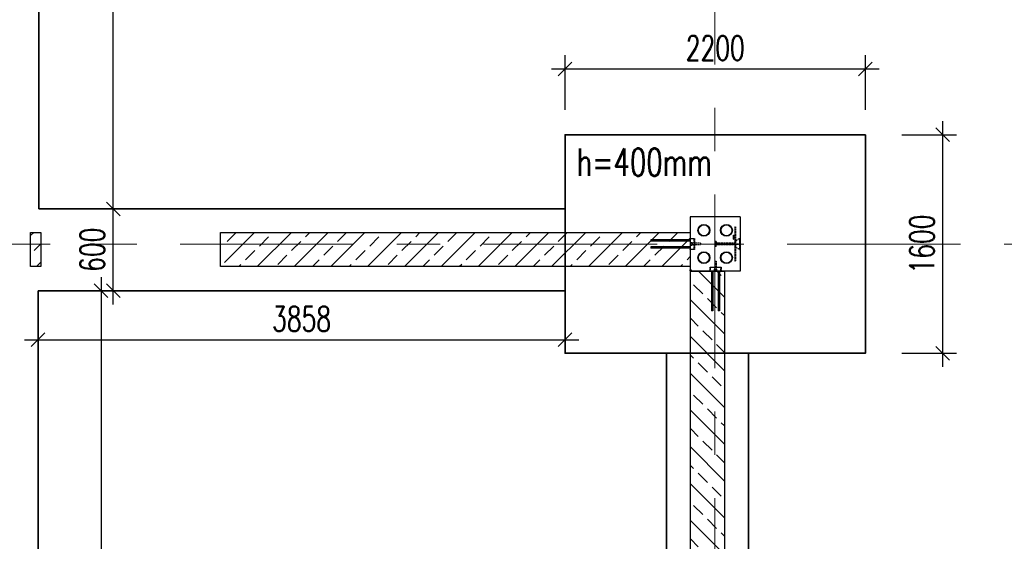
# Model space of a CAD drawing. Header units: millimetres. Extents: x 6071355 to 6728188, y -31956 to 56387.
# Tile 26 of 59: x 6111151 to 6118361, y 25905 to 29726. Entities that reach past the tile are written whole.
import ezdxf

# ---------------------------------------------------------------- set-up
doc = ezdxf.new("R2010")
doc.units = ezdxf.units.MM
doc.header["$MEASUREMENT"] = 0
doc.linetypes.add('DXK_LINE_DOT2', pattern=[3.9198, 1.9599, -1.9599])
doc.linetypes.add('Grid Line', pattern=[2222.5, 1270, -317.5, 317.5, -317.5])
doc.layers.add('A_wymiary', color=7, linetype='Continuous', lineweight=15, true_color=0x848484)
doc.layers.add('BZ_MUR_FUND', color=8, linetype='Continuous')
doc.layers.add('ELEMENTY', color=7, linetype='Continuous')
doc.layers.add('M_ŁAWY', color=3, linetype='Continuous', lineweight=35)
doc.layers.add('Standard 1350-A_01-RZUT PARTERU LUSTRO2_28_Nowe_MODO_A1_osie-1_Nr_pióra__7_Nr_pióra__7_Nr_pióra__7', color=7, linetype='Continuous', lineweight=18)
doc.styles.add('wymiar', font='romans.shx', dxfattribs={"width": 0.7})
doc.dimstyles.new('AB_100mm', dxfattribs={"dimscale": 100, "dimtxt": 1.8, "dimasz": 1, "dimexe": 1, "dimexo": 0, "dimtad": 1, "dimrnd": 1, "dimtxsty": 'wymiar', "dimblk": 'OBLIQUE', "dimcen": 2.5, "dimdle": 1, "dimclrd": 4, "dimclre": 4, "dimclrt": 3, "dimadec": 0, "dimazin": 0, "dimtfac": 1, "dimtix": 1, "dimtmove": 2, "dimatfit": 3, "dimfxl": 3, "dimfxlon": 1, "dimarcsym": 0})

# ---------------------------------------------------------------- blocks, each defined once
blk = doc.blocks.new('Part-86624973-80518 - 1482')
at = {"layer": 'ELEMENTY', "color": 2, "linetype": 'Continuous'}
for p, q in [((28170.1, 6195), (28170.1, 6560)), ((28170.1, 6560), (28570.1, 6560)), ((28570.1, 6195), (28570.1, 6560)), ((28170.1, 6195), (28570.1, 6195))]:
    blk.add_line(p, q, dxfattribs=at)
blk = doc.blocks.new('Part-86624973-80519 - 1482')
at = {"layer": 'ELEMENTY', "color": 1, "linetype": 'DXK_LINE_DOT2'}
for p, q in [((28570.1, 6560), (28560.1, 6560)), ((28560.1, 6560), (28560.1, 6550)), ((28570.1, 6550), (28560.1, 6550)), ((28570.1, 6560), (28570.1, 6550))]:
    blk.add_line(p, q, dxfattribs=at)
blk = doc.blocks.new('Part-86624973-80536 - 1482')
at = {"layer": 'ELEMENTY', "color": 2, "linetype": 'Continuous'}
for p, q in [((28335.2, 6244), (28305.2, 6244)), ((28305.2, 6244), (28305.2, 6240)), ((28335.2, 6240), (28305.2, 6240)), ((28335.2, 6244), (28335.2, 6240))]:
    blk.add_line(p, q, dxfattribs=at)
blk = doc.blocks.new('Part-86624973-80533 - 1482')
at = {"layer": 'ELEMENTY', "color": 1, "linetype": 'DXK_LINE_DOT2'}
for p, q in [((28330.2, 6200), (28330.2, 6195)), ((28330.2, 6200), (28410.2, 6200)), ((28330.2, 6195), (28410.2, 6195)), ((28410.2, 6200), (28410.2, 6195))]:
    blk.add_line(p, q, dxfattribs=at)
blk = doc.blocks.new('Part-86624973-80523 - 1482')
at = {"layer": 'ELEMENTY', "color": 2, "linetype": 'Continuous'}
for radius, start, end in [(43.5, 22.5, 202.5), (40, 337.5, 157.5), (43.5, 202.5, 22.5), (40, 157.5, 337.5)]:
    blk.add_arc((28270.1, 6460), radius, start, end, dxfattribs=at)
blk = doc.blocks.new('Part-86624973-80520 - 1482')
at = {"layer": 'ELEMENTY', "color": 2, "linetype": 'Continuous'}
for radius, start, end in [(43.5, 22.5, 202.5), (43.5, 202.5, 22.5), (40, 157.5, 337.5), (40, 337.5, 157.5)]:
    blk.add_arc((28270.1, 6295), radius, start, end, dxfattribs=at)
blk = doc.blocks.new('Part-86624973-80521 - 1482')
at = {"layer": 'ELEMENTY', "color": 2, "linetype": 'Continuous'}
for radius, start, end in [(43.5, 22.5, 202.5), (43.5, 202.5, 22.5), (40, 157.5, 337.5), (40, 337.5, 157.5)]:
    blk.add_arc((28470.1, 6295), radius, start, end, dxfattribs=at)
blk = doc.blocks.new('Part-86624973-80522 - 1482')
at = {"layer": 'ELEMENTY', "color": 2, "linetype": 'Continuous'}
for radius, start, end in [(43.5, 22.5, 202.5), (40, 337.5, 157.5), (43.5, 202.5, 22.5), (40, 157.5, 337.5)]:
    blk.add_arc((28470.1, 6460), radius, start, end, dxfattribs=at)
blk = doc.blocks.new('Part-86624973-80524 - 1482')
at = {"layer": 'ELEMENTY', "color": 1, "linetype": 'DXK_LINE_DOT2'}
for p, q in [((28352.6, 6370), (28352.6, 6376)), ((28352.6, 6376), (28352.9, 6376)), ((28352.6, 6370), (28387.6, 6370)), ((28352.9, 6376), (28353.7, 6376)), ((28353.7, 6376), (28387.6, 6376)), ((28363.1, 6232.1), (28363.1, 6370)), ((28377.1, 6232.1), (28377.1, 6370)), ((28387.6, 6370), (28387.6, 6376)), ((28332.1, 6195), (28332.9, 6202.6)), ((28332.9, 6202.6), (28335.3, 6210.2)), ((28334, 6195), (28334.7, 6202.6)), ((28335.3, 6210.2), (28339.7, 6217.8)), ((28339.4, 6195), (28340, 6202.6)), ((28339.7, 6217.8), (28347.3, 6225.4)), ((28347.3, 6225.4), (28353.6, 6229.2)), ((28347.8, 6195), (28348.3, 6202.6)), ((28353.6, 6229.2), (28359.5, 6231.5)), ((28358.4, 6195), (28358.6, 6202.6)), ((28359.5, 6231.5), (28363.1, 6232.1)), ((28370.1, 6195), (28370.1, 6202.6)), ((28377.1, 6232.1), (28380.8, 6231.5)), ((28380.8, 6231.5), (28386.7, 6229.2)), ((28381.9, 6195), (28381.7, 6202.6)), ((28386.7, 6229.2), (28392.9, 6225.4)), ((28392.5, 6195), (28392, 6202.6)), ((28400.5, 6217.8), (28392.9, 6225.4)), ((28400.9, 6195), (28400.3, 6202.6)), ((28405, 6210.2), (28400.5, 6217.8)), ((28407.4, 6202.6), (28405, 6210.2)), ((28406.3, 6195), (28405.6, 6202.6)), ((28408.1, 6195), (28407.4, 6202.6)), ((28408.1, 6195), (28332.1, 6195))]:
    blk.add_line(p, q, dxfattribs=at)
blk = doc.blocks.new('Part-86624973-80525 - 1482')
at = {"layer": 'ELEMENTY', "color": 2, "linetype": 'Continuous'}
for p, q in [((28356.9, 6559), (28356.9, 6560)), ((28356.9, 6560), (28361.9, 6560)), ((28356.9, 6559), (28360.9, 6559)), ((28360.9, 6545), (28360.9, 6559)), ((28379.4, 6545), (28360.9, 6545)), ((28361.9, 6560), (28361.9, 6546)), ((28361.9, 6546), (28378.4, 6546)), ((28378.4, 6546), (28378.4, 6560)), ((28378.4, 6560), (28383.4, 6560)), ((28383.4, 6559), (28379.4, 6559)), ((28379.4, 6559), (28379.4, 6545)), ((28383.4, 6560), (28383.4, 6559))]:
    blk.add_line(p, q, dxfattribs=at)
blk = doc.blocks.new('Part-86624973-80526 - 1482')
at = {"layer": 'ELEMENTY', "color": 1, "linetype": 'DXK_LINE_DOT2'}
for p, q in [((28364.6, 6485), (28364.6, 6545)), ((28364.6, 6545), (28375.6, 6545)), ((28375.6, 6485), (28375.6, 6545)), ((28364.6, 6485), (28375.6, 6485))]:
    blk.add_line(p, q, dxfattribs=at)
blk = doc.blocks.new('Part-86624973-80527 - 1482')
at = {"layer": 'ELEMENTY', "color": 1, "linetype": 'DXK_LINE_DOT2'}
for p, q in [((28364.6, 6485), (28364.6, 6545)), ((28364.6, 6545), (28375.6, 6545)), ((28375.6, 6485), (28375.6, 6545)), ((28364.6, 6485), (28375.6, 6485))]:
    blk.add_line(p, q, dxfattribs=at)
blk = doc.blocks.new('Part-86624973-80528 - 1482')
at = {"layer": 'ELEMENTY', "color": 1, "linetype": 'DXK_LINE_DOT2'}
for p, q in [((28364.6, 6485), (28364.6, 6545)), ((28364.6, 6545), (28375.6, 6545)), ((28375.6, 6485), (28375.6, 6545)), ((28364.6, 6485), (28375.6, 6485))]:
    blk.add_line(p, q, dxfattribs=at)
blk = doc.blocks.new('Part-86624973-80529 - 1482')
at = {"layer": 'ELEMENTY', "color": 2, "linetype": 'Continuous'}
for p, q in [((28555.1, 6365.8), (28555.1, 6384.3)), ((28555.1, 6384.3), (28569.1, 6384.3)), ((28569.1, 6365.8), (28555.1, 6365.8)), ((28570.1, 6383.3), (28556.1, 6383.3)), ((28556.1, 6383.3), (28556.1, 6366.8)), ((28556.1, 6366.8), (28570.1, 6366.8)), ((28570.1, 6388.3), (28569.1, 6388.3)), ((28569.1, 6388.3), (28569.1, 6384.3)), ((28569.1, 6361.8), (28569.1, 6365.8)), ((28570.1, 6361.8), (28569.1, 6361.8)), ((28570.1, 6388.3), (28570.1, 6383.3)), ((28570.1, 6366.8), (28570.1, 6361.8))]:
    blk.add_line(p, q, dxfattribs=at)
blk = doc.blocks.new('Part-86624973-80530 - 1482')
at = {"layer": 'ELEMENTY', "color": 1, "linetype": 'DXK_LINE_DOT2'}
for p, q in [((28495.1, 6380.5), (28495.1, 6369.5)), ((28495.1, 6380.5), (28555.1, 6380.5)), ((28495.1, 6369.5), (28555.1, 6369.5)), ((28555.1, 6380.5), (28555.1, 6369.5))]:
    blk.add_line(p, q, dxfattribs=at)
blk = doc.blocks.new('Part-86624973-80531 - 1482')
at = {"layer": 'ELEMENTY', "color": 1, "linetype": 'DXK_LINE_DOT2'}
for p, q in [((28495.1, 6380.5), (28495.1, 6369.5)), ((28495.1, 6380.5), (28555.1, 6380.5)), ((28495.1, 6369.5), (28555.1, 6369.5)), ((28555.1, 6380.5), (28555.1, 6369.5))]:
    blk.add_line(p, q, dxfattribs=at)
blk = doc.blocks.new('Part-86624973-80532 - 1482')
at = {"layer": 'ELEMENTY', "color": 1, "linetype": 'DXK_LINE_DOT2'}
for p, q in [((28495.1, 6380.5), (28495.1, 6369.5)), ((28495.1, 6380.5), (28555.1, 6380.5)), ((28495.1, 6369.5), (28555.1, 6369.5)), ((28555.1, 6380.5), (28555.1, 6369.5))]:
    blk.add_line(p, q, dxfattribs=at)
blk = doc.blocks.new('Part-86624973-80534 - 1482')
at = {"layer": 'ELEMENTY', "color": 1, "linetype": 'DXK_LINE_DOT2'}
for p, q in [((28372.2, 6230), (28368.2, 6230)), ((28368.2, 6230), (28368.2, 6200)), ((28372.2, 6230), (28372.2, 6200)), ((28372.2, 6200), (28368.2, 6200))]:
    blk.add_line(p, q, dxfattribs=at)
blk = doc.blocks.new('Part-86624973-80535 - 1482')
at = {"layer": 'ELEMENTY', "color": 1, "linetype": 'DXK_LINE_DOT2'}
for p, q in [((28245.2, 6234), (28245.2, 6230)), ((28245.2, 6234), (28495.2, 6234)), ((28245.2, 6230), (28495.2, 6230)), ((28495.2, 6234), (28495.2, 6230))]:
    blk.add_line(p, q, dxfattribs=at)
blk = doc.blocks.new('Part-86624973-80537 - 1482')
at = {"layer": 'ELEMENTY', "color": 1, "linetype": 'DXK_LINE_DOT2'}
for p, q in [((28540.1, 6415), (28540.1, 6335)), ((28570.1, 6415), (28540.1, 6415)), ((28541.1, 6336), (28541.1, 6414)), ((28541.1, 6414), (28570.1, 6414)), ((28570.1, 6414), (28570.1, 6415)), ((28540.1, 6335), (28570.1, 6335)), ((28570.1, 6336), (28541.1, 6336)), ((28570.1, 6335), (28570.1, 6336))]:
    blk.add_line(p, q, dxfattribs=at)
blk = doc.blocks.new('ReinforcementGroup-86624973-80538 - 1482')
at = {"layer": 'ELEMENTY', "color": 1, "linetype": 'Continuous'}
for p, q in [((28570.1, 6405), (28860.1, 6405)), ((28570.1, 6405), (28860.1, 6405)), ((28570.1, 6405), (28860.1, 6405)), ((28570.1, 6405), (28860.1, 6405)), ((28570.1, 6405), (28860.1, 6405)), ((28570.1, 6395), (28860.1, 6395)), ((28570.1, 6395), (28860.1, 6395)), ((28570.1, 6395), (28860.1, 6395)), ((28570.1, 6395), (28860.1, 6395)), ((28570.1, 6395), (28860.1, 6395)), ((28570.1, 6355), (28860.1, 6355)), ((28570.1, 6355), (28860.1, 6355)), ((28570.1, 6355), (28860.1, 6355)), ((28570.1, 6355), (28860.1, 6355)), ((28570.1, 6355), (28860.1, 6355)), ((28570.1, 6345), (28860.1, 6345)), ((28570.1, 6345), (28860.1, 6345)), ((28570.1, 6345), (28860.1, 6345)), ((28570.1, 6345), (28860.1, 6345)), ((28570.1, 6345), (28860.1, 6345)), ((28860.1, 6395), (28860.1, 6405)), ((28860.1, 6395), (28860.1, 6405)), ((28860.1, 6395), (28860.1, 6405)), ((28860.1, 6395), (28860.1, 6405)), ((28860.1, 6395), (28860.1, 6405)), ((28860.1, 6345), (28860.1, 6355)), ((28860.1, 6345), (28860.1, 6355)), ((28860.1, 6345), (28860.1, 6355)), ((28860.1, 6345), (28860.1, 6355)), ((28860.1, 6345), (28860.1, 6355))]:
    blk.add_line(p, q, dxfattribs=at)
blk = doc.blocks.new('Part-86624973-80539 - 1482')
at = {"layer": 'ELEMENTY', "color": 1, "linetype": 'DXK_LINE_DOT2'}
for p, q in [((28331.1, 6560), (28330.1, 6560)), ((28330.1, 6560), (28330.1, 6530)), ((28330.1, 6530), (28410.1, 6530)), ((28331.1, 6531), (28331.1, 6560)), ((28409.1, 6531), (28331.1, 6531)), ((28410.1, 6560), (28409.1, 6560)), ((28409.1, 6560), (28409.1, 6531)), ((28410.1, 6530), (28410.1, 6560))]:
    blk.add_line(p, q, dxfattribs=at)
blk = doc.blocks.new('ReinforcementGroup-86624973-80540 - 1482')
at = {"layer": 'ELEMENTY', "color": 1, "linetype": 'Continuous'}
for p, q in [((28340.1, 6850), (28350.1, 6850)), ((28340.1, 6560), (28340.1, 6850)), ((28340.1, 6850), (28350.1, 6850)), ((28340.1, 6560), (28340.1, 6850)), ((28340.1, 6850), (28350.1, 6850)), ((28340.1, 6560), (28340.1, 6850)), ((28340.1, 6850), (28350.1, 6850)), ((28340.1, 6560), (28340.1, 6850)), ((28340.1, 6850), (28350.1, 6850)), ((28340.1, 6560), (28340.1, 6850)), ((28350.1, 6560), (28350.1, 6850)), ((28350.1, 6560), (28350.1, 6850)), ((28350.1, 6560), (28350.1, 6850)), ((28350.1, 6560), (28350.1, 6850)), ((28350.1, 6560), (28350.1, 6850)), ((28390.1, 6850), (28400.1, 6850)), ((28390.1, 6560), (28390.1, 6850)), ((28390.1, 6850), (28400.1, 6850)), ((28390.1, 6560), (28390.1, 6850)), ((28390.1, 6850), (28400.1, 6850)), ((28390.1, 6560), (28390.1, 6850)), ((28390.1, 6850), (28400.1, 6850)), ((28390.1, 6560), (28390.1, 6850)), ((28390.1, 6850), (28400.1, 6850)), ((28390.1, 6560), (28390.1, 6850)), ((28400.1, 6560), (28400.1, 6850)), ((28400.1, 6560), (28400.1, 6850)), ((28400.1, 6560), (28400.1, 6850)), ((28400.1, 6560), (28400.1, 6850)), ((28400.1, 6560), (28400.1, 6850))]:
    blk.add_line(p, q, dxfattribs=at)
blk = doc.blocks.new('_Oblique')
at = {"color": 0, "linetype": 'ByBlock', "lineweight": -2}
blk.add_line((-0.5, -0.5), (0.5, 0.5), dxfattribs=at)
blk = doc.blocks.new('*D12737')
at = {"layer": 'A_wymiary', "color": 4, "lineweight": -2}
for p, q in [((6122327.5, 22182.8), (6122327.5, 28182.8)), ((6122027.5, 28082.8), (6122427.5, 28082.8)), ((6122027.5, 22282.8), (6122427.5, 22282.8))]:
    blk.add_line(p, q, dxfattribs=at)
at = {"layer": 'Defpoints', "color": 0}
for p in [(6117444.2, 28082.8), (6122327.5, 28082.8), (6117444.2, 22282.8)]:
    blk.add_point(p, dxfattribs=at)
at = {"layer": 'A_wymiary', "color": 4, "lineweight": -2, "xscale": 100, "yscale": 100, "zscale": 100}
for p, rotation in [((6122327.5, 28082.8), 90), ((6122327.5, 22282.8), 270)]:
    blk.add_blockref('_Oblique', p, dxfattribs=dict(at, rotation=rotation))
at = {"layer": 'A_wymiary', "color": 3, "insert": (6122175, 25182.8), "char_height": 180, "attachment_point": 5, "rotation": 90, "style": 'wymiar'}
blk.add_mtext('5800', dxfattribs=at)
blk = doc.blocks.new('*D12738')
at = {"layer": 'A_wymiary', "color": 4, "lineweight": -2}
for p, q in [((6122327.5, 27982.8), (6122327.5, 33982.8)), ((6122027.5, 33882.8), (6122427.5, 33882.8)), ((6122027.5, 28082.8), (6122427.5, 28082.8))]:
    blk.add_line(p, q, dxfattribs=at)
at = {"layer": 'Defpoints', "color": 0}
for p in [(6116241.4, 33882.8), (6122327.5, 33882.8), (6117444.2, 28082.8)]:
    blk.add_point(p, dxfattribs=at)
at = {"layer": 'A_wymiary', "color": 4, "lineweight": -2, "xscale": 100, "yscale": 100, "zscale": 100}
for p, rotation in [((6122327.5, 33882.8), 90), ((6122327.5, 28082.8), 270)]:
    blk.add_blockref('_Oblique', p, dxfattribs=dict(at, rotation=rotation))
at = {"layer": 'A_wymiary', "color": 3, "insert": (6122175, 30982.8), "char_height": 180, "attachment_point": 5, "rotation": 90, "style": 'wymiar'}
blk.add_mtext('5800', dxfattribs=at)
blk = doc.blocks.new('*D12766')
at = {"layer": 'A_wymiary', "color": 4, "lineweight": -2}
for p, q in [((6123408, 53673.3), (6123408, -28174.3)), ((6123108, 53573.3), (6123508, 53573.3)), ((6123108, -28074.3), (6123508, -28074.3))]:
    blk.add_line(p, q, dxfattribs=at)
at = {"layer": 'Defpoints', "color": 0}
for p in [(6111846.4, 53573.3), (6120641.4, -28074.3), (6123408, -28074.3)]:
    blk.add_point(p, dxfattribs=at)
at = {"layer": 'A_wymiary', "color": 4, "lineweight": -2, "xscale": 100, "yscale": 100, "zscale": 100}
for p, rotation in [((6123408, 53573.3), 90), ((6123408, -28074.3), 270)]:
    blk.add_blockref('_Oblique', p, dxfattribs=dict(at, rotation=rotation))
at = {"layer": 'A_wymiary', "color": 3, "insert": (6123255.5, 12749.5), "char_height": 180, "attachment_point": 5, "rotation": 90, "style": 'wymiar'}
blk.add_mtext('81648', dxfattribs=at)
blk = doc.blocks.new('*D12862')
at = {"layer": 'A_wymiary', "color": 4, "lineweight": -2}
for p, q in [((6115144.2, 29066), (6115144.2, 29466)), ((6117344.2, 29066), (6117344.2, 29466)), ((6115044.2, 29366), (6117444.2, 29366))]:
    blk.add_line(p, q, dxfattribs=at)
at = {"layer": 'Defpoints', "color": 0}
for p in [(6117344.2, 29366), (6115144.2, 28882.8), (6117344.2, 28882.8)]:
    blk.add_point(p, dxfattribs=at)
at = {"layer": 'A_wymiary', "color": 4, "lineweight": -2, "xscale": 100, "yscale": 100, "zscale": 100, "rotation": 180}
blk.add_blockref('_Oblique', (6115144.2, 29366), dxfattribs=at)
at = {"layer": 'A_wymiary', "color": 4, "lineweight": -2, "xscale": 100, "yscale": 100, "zscale": 100}
blk.add_blockref('_Oblique', (6117344.2, 29366), dxfattribs=at)
at = {"layer": 'A_wymiary', "color": 3, "insert": (6116244.2, 29518.5), "char_height": 180, "attachment_point": 5, "style": 'wymiar'}
blk.add_mtext('2200', dxfattribs=at)
blk = doc.blocks.new('*D12863')
at = {"layer": 'A_wymiary', "color": 4, "lineweight": -2}
for p, q in [((6117910.4, 27182.8), (6117910.4, 28982.8)), ((6117610.4, 28882.8), (6118010.4, 28882.8)), ((6117610.4, 27282.8), (6118010.4, 27282.8))]:
    blk.add_line(p, q, dxfattribs=at)
at = {"layer": 'Defpoints', "color": 0}
for p in [(6117344.2, 28882.8), (6117910.4, 28882.8), (6117344.2, 27282.8)]:
    blk.add_point(p, dxfattribs=at)
at = {"layer": 'A_wymiary', "color": 4, "lineweight": -2, "xscale": 100, "yscale": 100, "zscale": 100}
for p, rotation in [((6117910.4, 28882.8), 90), ((6117910.4, 27282.8), 270)]:
    blk.add_blockref('_Oblique', p, dxfattribs=dict(at, rotation=rotation))
at = {"layer": 'A_wymiary', "color": 3, "insert": (6117757.9, 28082.8), "char_height": 180, "attachment_point": 5, "rotation": 90, "style": 'wymiar'}
blk.add_mtext('1600', dxfattribs=at)
blk = doc.blocks.new('*D12907')
at = {"layer": 'A_wymiary', "color": 4, "lineweight": -2}
for p, q in [((6111286.4, 27681.6), (6111286.4, 27281.6)), ((6115144.2, 27681.6), (6115144.2, 27281.6)), ((6111186.4, 27381.6), (6115244.2, 27381.6))]:
    blk.add_line(p, q, dxfattribs=at)
at = {"layer": 'Defpoints', "color": 0}
for p in [(6111286.4, 27740.5), (6115144.2, 27740.5), (6115144.2, 27381.6)]:
    blk.add_point(p, dxfattribs=at)
at = {"layer": 'A_wymiary', "color": 4, "lineweight": -2, "xscale": 100, "yscale": 100, "zscale": 100, "rotation": 180}
blk.add_blockref('_Oblique', (6111286.4, 27381.6), dxfattribs=at)
at = {"layer": 'A_wymiary', "color": 4, "lineweight": -2, "xscale": 100, "yscale": 100, "zscale": 100}
blk.add_blockref('_Oblique', (6115144.2, 27381.6), dxfattribs=at)
at = {"layer": 'A_wymiary', "color": 3, "insert": (6113215.3, 27534.1), "char_height": 180, "attachment_point": 5, "style": 'wymiar'}
blk.add_mtext('3858', dxfattribs=at)
blk = doc.blocks.new('*D12908')
at = {"layer": 'A_wymiary', "color": 4, "lineweight": -2}
for p, q in [((6111836, 27640.5), (6111836, 28440.2)), ((6111536, 28340.2), (6111936, 28340.2)), ((6111536, 27740.5), (6111936, 27740.5))]:
    blk.add_line(p, q, dxfattribs=at)
at = {"layer": 'Defpoints', "color": 0}
for p in [(6111291.4, 28340.2), (6111836, 28340.2), (6111286.4, 27740.5)]:
    blk.add_point(p, dxfattribs=at)
at = {"layer": 'A_wymiary', "color": 4, "lineweight": -2, "xscale": 100, "yscale": 100, "zscale": 100}
for p, rotation in [((6111836, 28340.2), 90), ((6111836, 27740.5), 270)]:
    blk.add_blockref('_Oblique', p, dxfattribs=dict(at, rotation=rotation))
at = {"layer": 'A_wymiary', "color": 3, "insert": (6111683.5, 28040.3), "char_height": 180, "attachment_point": 5, "rotation": 90, "style": 'wymiar'}
blk.add_mtext('600', dxfattribs=at)
blk = doc.blocks.new('*D12909')
at = {"layer": 'A_wymiary', "color": 4, "lineweight": -2}
for p, q in [((6111836, 28240.2), (6111836, 33182.8)), ((6111536, 33082.8), (6111936, 33082.8)), ((6111536, 28340.2), (6111936, 28340.2))]:
    blk.add_line(p, q, dxfattribs=at)
at = {"layer": 'Defpoints', "color": 0}
for p in [(6111291.4, 33082.8), (6111836, 33082.8), (6111291.4, 28340.2)]:
    blk.add_point(p, dxfattribs=at)
at = {"layer": 'A_wymiary', "color": 4, "lineweight": -2, "xscale": 100, "yscale": 100, "zscale": 100}
for p, rotation in [((6111836, 33082.8), 90), ((6111836, 28340.2), 270)]:
    blk.add_blockref('_Oblique', p, dxfattribs=dict(at, rotation=rotation))
at = {"layer": 'A_wymiary', "color": 3, "insert": (6111683.5, 30711.5), "char_height": 180, "attachment_point": 5, "rotation": 90, "style": 'wymiar'}
blk.add_mtext('4743', dxfattribs=at)
blk = doc.blocks.new('*D12910')
at = {"layer": 'A_wymiary', "color": 4, "lineweight": -2}
for p, q in [((6111747.6, 27840.5), (6111747.6, -6517.2)), ((6111447.6, 27740.5), (6111847.6, 27740.5)), ((6111447.6, -6417.2), (6111847.6, -6417.2))]:
    blk.add_line(p, q, dxfattribs=at)
at = {"layer": 'Defpoints', "color": 0}
for p in [(6111336.9, 27740.5), (6111286.4, -6417.2), (6111747.6, -6417.2)]:
    blk.add_point(p, dxfattribs=at)
at = {"layer": 'A_wymiary', "color": 4, "lineweight": -2, "xscale": 100, "yscale": 100, "zscale": 100}
for p, rotation in [((6111747.6, 27740.5), 90), ((6111747.6, -6417.2), 270)]:
    blk.add_blockref('_Oblique', p, dxfattribs=dict(at, rotation=rotation))
at = {"layer": 'A_wymiary', "color": 3, "insert": (6111595.1, 10661.6), "char_height": 180, "attachment_point": 5, "rotation": 90, "style": 'wymiar'}
blk.add_mtext('34158', dxfattribs=at)

msp = doc.modelspace()

# ---------------------------------------------------------------- hatches: boundary and pattern name
at = {"layer": 'BZ_MUR_FUND', "transparency": 33554687}
h = msp.add_hatch(dxfattribs=at)
h.set_pattern_fill('ANSI33', color=256, scale=30, style=0)
h.set_pattern_definition([(225, (5999653.87, -126808.1), (134.70384, -134.70384), []), (225, (5999519.17, -126808.1), (134.70384, -134.70384), [95.25, -47.625])])
h.paths.add_polyline_path([(6111308.543, 28167.689), (6111308.543, 27917.805), (6111231.53, 27917.805), (6111231.53, 28167.462)])
h = msp.add_hatch(dxfattribs=at)
h.set_pattern_fill('ANSI33', color=256, scale=30, style=0)
h.set_pattern_definition([(225, (5995073.75, -126808.1), (134.70384, -134.70384), []), (225, (5994939.05, -126808.1), (134.70384, -134.70384), [95.25, -47.625])])
h.paths.add_polyline_path([(6116061.667, 27917.805), (6112650.595, 27917.805), (6112650.594, 28165.218), (6116061.661, 28167.805)])
h = msp.add_hatch(dxfattribs=at)
h.set_pattern_fill('ANSI33', color=256, scale=30, angle=270, style=0)
h.set_pattern_definition([(315, (6152758.95, 19533.36), (134.7038, 134.7038), []), (315, (6152758.95, 19398.66), (134.7038, 134.7038), [95.25, -47.625])])
h.paths.add_polyline_path([(6116061.815, 22482.805), (6116061.815, 27882.805), (6116311.815, 27882.805), (6116311.815, 22482.805)])

# ---------------------------------------------------------------- linework, layer by layer
for points in [[(6111231.53, 28167.805), (6111306.364, 28167.805), (6111306.364, 27917.805), (6111231.53, 27917.805)], [(6112621.364, 28167.805), (6116061.661, 28167.805), (6116061.661, 27917.805), (6112621.365, 27917.805)], [(6116311.815, 27882.805), (6116311.815, 22482.805), (6116061.815, 22482.805), (6116061.815, 27882.805)]]:
    msp.add_lwpolyline(points, close=True, dxfattribs=at)
at = {"layer": 'M_ŁAWY', "color": 4}
for p, q in [((6115144.161, 28340.218), (6111291.364, 28340.218)), ((6111286.364, 27740.479), (6115144.161, 27740.479)), ((6115886.815, 23082.805), (6115886.815, 27282.805)), ((6116486.815, 27282.805), (6116486.815, 23082.805))]:
    msp.add_line(p, q, dxfattribs=at)
for points in [[(6111291.364, 33082.805), (6111291.364, 28340.218)], [(6117344.161, 28882.805), (6115144.161, 28882.805), (6115144.161, 27282.805), (6117344.161, 27282.805), (6117344.161, 28882.805)], [(6111286.364, 27740.479), (6111286.364, -18577.195)]]:
    msp.add_lwpolyline(points, dxfattribs=at)
at = {"layer": 'Standard 1350-A_01-RZUT PARTERU LUSTRO2_28_Nowe_MODO_A1_osie-1_Nr_pióra__7_Nr_pióra__7_Nr_pióra__7', "color": 7, "linetype": 'Grid Line', "lineweight": 18}
for p, q in [((6116241.364, 55114.428), (6116241.364, -31556.201)), ((6124708.5, 28082.834), (6079489.176, 28082.834))]:
    msp.add_line(p, q, dxfattribs=at)

# ---------------------------------------------------------------- block references
at = {"xscale": -1, "rotation": 89.99999999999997}
for name in ['Part-86624973-80518 - 1482', 'Part-86624973-80523 - 1482', 'Part-86624973-80520 - 1482', 'Part-86624973-80535 - 1482', 'Part-86624973-80539 - 1482', 'Part-86624973-80524 - 1482', 'Part-86624973-80536 - 1482', 'Part-86624973-80533 - 1482', 'ReinforcementGroup-86624973-80540 - 1482', 'Part-86624973-80525 - 1482', 'Part-86624973-80526 - 1482', 'Part-86624973-80527 - 1482', 'Part-86624973-80528 - 1482', 'Part-86624973-80534 - 1482', 'Part-86624973-80522 - 1482', 'Part-86624973-80521 - 1482', 'Part-86624973-80537 - 1482', 'Part-86624973-80530 - 1482', 'Part-86624973-80531 - 1482', 'Part-86624973-80532 - 1482', 'Part-86624973-80519 - 1482', 'ReinforcementGroup-86624973-80538 - 1482', 'Part-86624973-80529 - 1482']:
    msp.add_blockref(name, (6122621.38, 56452.981), dxfattribs=at)

# ---------------------------------------------------------------- texts
at = {"layer": 'A_wymiary', "color": 3, "style": 'wymiar', "width": 0.7}
msp.add_text('h=400mm', height=200, dxfattribs=at).set_placement((6115229.388, 28583.294))

# ---------------------------------------------------------------- dimensions: what is measured, and where the dimension line sits
at = {"layer": 'A_wymiary'}
dim = msp.add_linear_dim(base=(6123407.991, -28074.26), p1=(6111846.364, 53573.327), p2=(6120641.364, -28074.26), angle=90, dimstyle='AB_100mm', override={"dimpost": '', "dimtxsty": 'wymiar'}, dxfattribs=at)
dim.commit()
dim.dimension.update_dxf_attribs({"geometry": '*D12766', "text_midpoint": (6123255.491, 12749.533)})
for base, p1, p2, picture, middle in [((6122327.47, 33882.834), (6117444.161, 28082.834), (6116241.364, 33882.834), '*D12738', (6122174.97, 30982.834)), ((6111835.963, 33082.805), (6111291.364, 28340.218), (6111291.364, 33082.805), '*D12909', (6111683.463, 30711.511)), ((6117910.411, 28882.805), (6117344.161, 27282.805), (6117344.161, 28882.805), '*D12863', (6117757.911, 28082.805)), ((6111835.963, 28340.218), (6111286.364, 27740.479), (6111291.364, 28340.218), '*D12908', (6111683.463, 28040.349)), ((6122327.47, 28082.834), (6117444.161, 22282.805), (6117444.161, 28082.834), '*D12737', (6122174.97, 25182.819)), ((6111747.598, -6417.195), (6111336.946, 27740.479), (6111286.364, -6417.195), '*D12910', (6111595.098, 10661.642))]:
    dim = msp.add_linear_dim(base=base, p1=p1, p2=p2, angle=90, dimstyle='AB_100mm', dxfattribs=at)
    dim.commit()
    dim.dimension.update_dxf_attribs({"geometry": picture, "text_midpoint": middle})
for base, p1, p2, picture, middle in [((6117344.161, 29366.018), (6115144.161, 28882.805), (6117344.161, 28882.805), '*D12862', (6116244.161, 29518.518)), ((6115144.161, 27381.597), (6111286.364, 27740.479), (6115144.161, 27740.479), '*D12907', (6113215.262, 27534.097))]:
    dim = msp.add_linear_dim(base=base, p1=p1, p2=p2, dimstyle='AB_100mm', dxfattribs=at)
    dim.commit()
    dim.dimension.update_dxf_attribs({"geometry": picture, "text_midpoint": middle})

doc.saveas('drawing.dxf')
